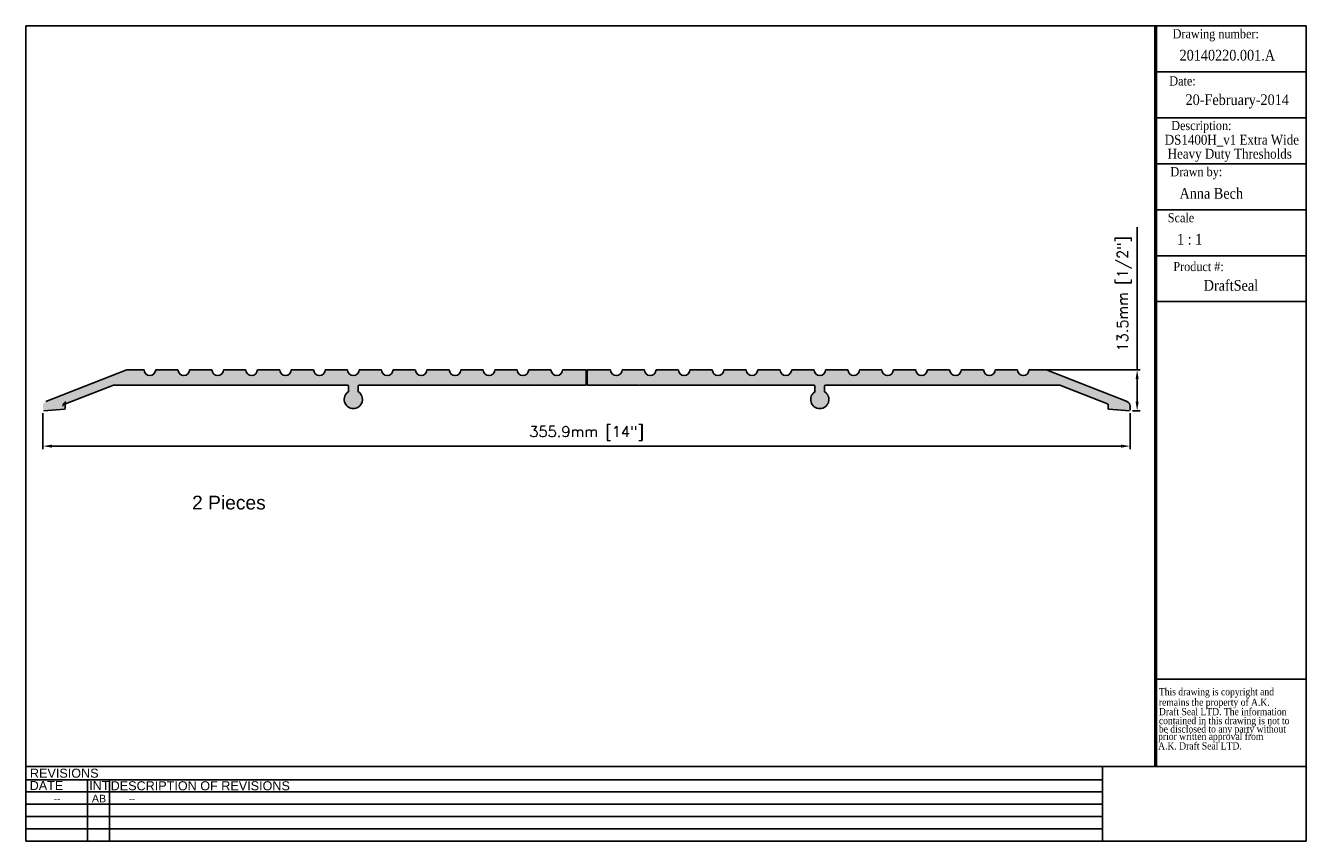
# Model space of a CAD drawing. Header units: millimetres. Extents: x 2741 to 3162, y -42 to 225.
import ezdxf
from ezdxf.enums import TextEntityAlignment as Align

# ---------------------------------------------------------------- set-up
doc = ezdxf.new("R2010")
doc.units = ezdxf.units.MM
doc.header["$MEASUREMENT"] = 0
doc.layers.add('AM_5', color=3, linetype='Continuous', lineweight=25)
doc.layers.add('BORDER', color=7, linetype='Continuous', lineweight=25)
doc.layers.add('FRAME', color=7, linetype='Continuous')
doc.styles.add('DS GROUP', font='arial.ttf')
doc.styles.get("Standard").update_dxf_attribs({"font": 'ROMANS.SHX'})
doc.styles.add('TAG', font='GARA.TTF')
doc.dimstyles.new('AM_ISO$0', dxfattribs={"dimtxt": 1.5, "dimasz": 1.5, "dimexe": 1, "dimexo": 1, "dimgap": 1.5, "dimtad": 1, "dimdec": 0, "dimdsep": 46, "dimtxsty": 'Standard', "dimcen": 0, "dimclrd": 256, "dimclre": 256, "dimclrt": 2, "dimadec": 0, "dimazin": 2, "dimtp": 0.1, "dimtm": 0.1, "dimtfac": 0.71, "dimtdec": 0, "dimtmove": 0, "dimatfit": 3, "dimfxl": 1, "dimlwd": -1, "dimlwe": -1, "dimarcsym": 1})
picture_1 = doc.add_image_def('image1.bmp', size_in_pixel=(901, 331))

# ---------------------------------------------------------------- blocks, each defined once
blk = doc.blocks.new('A$C08671A0E')
at = {"layer": 'FRAME', "style": 'TAG'}
for s, p in [('This drawing is copyright and', (14.8, -52.3)), ('remains the property of A.K.', (14.8, -101.5)), ('Draft Seal LTD. The information', (14.8, -145.7)), ('contained in this drawing is not to  ', (14.8, -187.4)), (' prior written approval from', (0, -261.2)), ('be disclosed to any party without ', (14.8, -226.7)), (' A.K. Draft Seal LTD.', (0, -306.1))]:
    blk.add_text(s, height=33.819, dxfattribs=at).set_placement(p)
blk = doc.blocks.new('*D465')
at = {"layer": 'AM_5', "linetype": 'ByBlock', "transparency": 16777216}
for p, q in [((2746.31, 98.16), (2746.31, 86.39)), ((3102.2, 98.16), (3102.2, 86.39)), ((2749.31, 87.39), (3099.2, 87.39))]:
    blk.add_line(p, q, dxfattribs=at)
at = {"layer": 'AM_5', "transparency": 16777216}
for points in [[(2749.31, 87.89), (2749.31, 86.89), (2746.31, 87.39)], [(3099.2, 87.89), (3099.2, 86.89), (3102.2, 87.39)]]:
    blk.add_solid(points, dxfattribs=at)
at = {"layer": 'Defpoints', "color": 0, "transparency": 16777216}
for p in [(2746.31, 99.16), (3102.2, 99.16), (3102.2, 87.39)]:
    blk.add_point(p, dxfattribs=at)
at = {"layer": 'AM_5', "color": 7, "transparency": 16777216, "insert": (2924.26, 91.56), "char_height": 3.5, "attachment_point": 5}
blk.add_mtext('355.9mm [14"]', dxfattribs=at)
blk = doc.blocks.new('*D466')
at = {"layer": 'AM_5', "linetype": 'ByBlock', "transparency": 16777216}
for p, q in [((3104.47, 112.38), (3104.47, 159.04)), ((3073.85, 112.38), (3105.47, 112.38)), ((3104.47, 101.92), (3104.47, 109.38)), ((3102.93, 98.92), (3105.47, 98.92))]:
    blk.add_line(p, q, dxfattribs=at)
at = {"layer": 'AM_5', "transparency": 16777216}
for points in [[(3103.97, 109.38), (3104.97, 109.38), (3104.47, 112.38)], [(3103.97, 101.92), (3104.97, 101.92), (3104.47, 98.92)]]:
    blk.add_solid(points, dxfattribs=at)
at = {"layer": 'Defpoints', "color": 0, "transparency": 16777216}
for p in [(3072.85, 112.38), (3101.93, 98.92), (3104.47, 98.92)]:
    blk.add_point(p, dxfattribs=at)
at = {"layer": 'AM_5', "color": 7, "transparency": 16777216, "insert": (3100.3, 137.21), "char_height": 3.5, "attachment_point": 5, "rotation": 90}
blk.add_mtext('13.5mm [1/2"]', dxfattribs=at)

msp = doc.modelspace()

# ---------------------------------------------------------------- hatches: boundary and pattern name
for points in [[(2849.82, 112.38, -1), (2846.01, 112.38), (2838.72, 112.38, -1), (2834.91, 112.38), (2827.62, 112.38, -1), (2823.81, 112.38), (2816.52, 112.38, -1), (2812.71, 112.38), (2805.42, 112.38, -1), (2801.61, 112.38), (2794.32, 112.38, -1), (2790.51, 112.38), (2783.22, 112.38, -1), (2779.41, 112.38), (2774.07, 112.38, 0.094219), (2773.49, 112.27), (2747.31, 101.94, 0.307975), (2746.32, 100.47), (2746.32, 99.16, 0.440011), (2746.59, 98.92), (2753.33, 99.5, 0.388879), (2753.56, 99.75), (2753.56, 100.95, -0.307975), (2753.71, 101.19), (2769.4, 107.38), (2845.96, 107.38, -0.414214), (2846.34, 107), (2846.34, 105.19, 3.505017), (2849.49, 105.19), (2849.49, 107, -0.414214), (2849.87, 107.38), (2906.59, 107.38), (2906.71, 107.38, 1), (2906.97, 107.38), (2907.22, 107.38, 1), (2907.47, 107.38), (2907.6, 107.38), (2924.12, 107.38), (2924.12, 112.38), (2916.42, 112.38, -1), (2912.61, 112.38), (2905.32, 112.38, -1), (2901.51, 112.38), (2894.22, 112.38, -1), (2890.41, 112.38), (2883.12, 112.38, -1), (2879.31, 112.38), (2872.02, 112.38, -1), (2868.21, 112.38), (2860.92, 112.38, -1), (2857.11, 112.38)], [(2924.4, 112.38), (2932.09, 112.38, 1), (2935.9, 112.38), (2943.19, 112.38, 1), (2947, 112.38), (2954.29, 112.38, 1), (2958.1, 112.38), (2965.39, 112.38, 1), (2969.2, 112.38), (2976.49, 112.38, 1), (2980.3, 112.38), (2987.59, 112.38, 1), (2991.4, 112.38), (2998.69, 112.38, 1), (3002.5, 112.38), (3009.79, 112.38, 1), (3013.6, 112.38), (3020.89, 112.38, 1), (3024.7, 112.38), (3031.99, 112.38, 1), (3035.8, 112.38), (3043.09, 112.38, 1), (3046.9, 112.38), (3054.19, 112.38, 1), (3058, 112.38), (3065.29, 112.38, 1), (3069.1, 112.38), (3074.44, 112.38, -0.094219), (3075.02, 112.27), (3101.2, 101.94, -0.307975), (3102.2, 100.47), (3102.2, 99.16, -0.440011), (3101.93, 98.92), (3095.19, 99.5, -0.388879), (3094.96, 99.75), (3094.96, 100.95, 0.307975), (3094.8, 101.19), (3079.11, 107.38), (3002.55, 107.38, 0.414214), (3002.17, 107), (3002.17, 105.19, -3.505017), (2999.02, 105.19), (2999.02, 107, 0.414214), (2998.64, 107.38), (2941.92, 107.38), (2941.8, 107.38, -1), (2941.55, 107.38), (2941.29, 107.38, -1), (2941.04, 107.38), (2940.91, 107.38), (2924.4, 107.38)]]:
    msp.add_hatch(color=256).paths.add_polyline_path(points)

# ---------------------------------------------------------------- linework, layer by layer
for p, q in [((3110.55, 149.65), (3110.55, 134.65)), ((3110.55, 134.65), (3159.8, 134.65)), ((2773.49, 112.27), (2747.31, 101.94)), ((2779.41, 112.38), (2774.07, 112.38)), ((2790.51, 112.38), (2783.22, 112.38)), ((2801.61, 112.38), (2794.32, 112.38)), ((2812.71, 112.38), (2805.42, 112.38)), ((2823.81, 112.38), (2816.52, 112.38)), ((2834.91, 112.38), (2827.62, 112.38)), ((2846.01, 112.38), (2838.72, 112.38)), ((2857.11, 112.38), (2849.82, 112.38)), ((2868.21, 112.38), (2860.92, 112.38)), ((2879.31, 112.38), (2872.02, 112.38)), ((2890.41, 112.38), (2883.12, 112.38)), ((2901.51, 112.38), (2894.22, 112.38)), ((2912.61, 112.38), (2905.32, 112.38)), ((2924.12, 112.38), (2916.42, 112.38)), ((2924.12, 107.38), (2924.12, 112.38)), ((2924.4, 112.38), (2932.09, 112.38)), ((2924.4, 107.38), (2924.4, 112.38)), ((2935.9, 112.38), (2943.19, 112.38)), ((2947, 112.38), (2954.29, 112.38)), ((2958.1, 112.38), (2965.39, 112.38)), ((2969.2, 112.38), (2976.49, 112.38)), ((2980.3, 112.38), (2987.59, 112.38)), ((2991.4, 112.38), (2998.69, 112.38)), ((3002.5, 112.38), (3009.79, 112.38)), ((3013.6, 112.38), (3020.89, 112.38)), ((3024.7, 112.38), (3031.99, 112.38)), ((3035.8, 112.38), (3043.09, 112.38)), ((3046.9, 112.38), (3054.19, 112.38)), ((3058, 112.38), (3065.29, 112.38)), ((3069.1, 112.38), (3074.44, 112.38)), ((3075.02, 112.27), (3101.2, 101.94)), ((2753.71, 101.19), (2769.4, 107.38)), ((2769.4, 107.38), (2845.96, 107.38)), ((2846.34, 107), (2846.34, 105.19)), ((2849.49, 105.19), (2849.49, 107)), ((2849.87, 107.38), (2906.59, 107.38)), ((2906.59, 107.38), (2906.71, 107.38)), ((2906.97, 107.38), (2907.22, 107.38)), ((2907.47, 107.38), (2907.6, 107.38)), ((2907.6, 107.38), (2924.12, 107.38)), ((2940.91, 107.38), (2924.4, 107.38)), ((2941.04, 107.38), (2940.91, 107.38)), ((2941.55, 107.38), (2941.29, 107.38)), ((2941.92, 107.38), (2941.8, 107.38)), ((2998.64, 107.38), (2941.92, 107.38)), ((2999.02, 105.19), (2999.02, 107)), ((3002.17, 107), (3002.17, 105.19)), ((3079.11, 107.38), (3002.55, 107.38)), ((3094.8, 101.19), (3079.11, 107.38)), ((2746.59, 98.92), (2753.33, 99.5)), ((2753.56, 99.75), (2753.56, 100.95)), ((3094.96, 99.75), (3094.96, 100.95)), ((3101.93, 98.92), (3095.19, 99.5)), ((3102.2, 100.47), (3102.2, 99.16)), ((3110.55, -3.05), (3110.55, -7.04))]:
    msp.add_line(p, q)
for centre, radius, start, end in [((2774.07, 110.8), 1.57, 90, 111.5299), ((2781.32, 112.38), 1.9, 180, 0), ((2792.42, 112.38), 1.9, 180, 0), ((2803.52, 112.38), 1.9, 180, 0), ((2814.62, 112.38), 1.9, 180, 0), ((2825.72, 112.38), 1.9, 180, 0), ((2836.82, 112.38), 1.9, 180, 0), ((2847.92, 112.38), 1.9, 180, 0), ((2859.02, 112.38), 1.9, 180, 0), ((2870.12, 112.38), 1.9, 180, 0), ((2881.22, 112.38), 1.9, 180, 0), ((2892.32, 112.38), 1.9, 180, 0), ((2903.42, 112.38), 1.9, 180, 0), ((2914.51, 112.38), 1.9, 180, 0), ((2934, 112.38), 1.9, 180, 0), ((2945.1, 112.38), 1.9, 180, 0), ((2956.2, 112.38), 1.9, 180, 0), ((2967.3, 112.38), 1.9, 180, 0), ((2978.4, 112.38), 1.9, 180, 0), ((2989.5, 112.38), 1.9, 180, 0), ((3000.6, 112.38), 1.9, 180, 0), ((3011.7, 112.38), 1.9, 180, 0), ((3022.8, 112.38), 1.9, 180, 0), ((3033.9, 112.38), 1.9, 180, 0), ((3045, 112.38), 1.9, 180, 0), ((3056.1, 112.38), 1.9, 180, 0), ((3067.2, 112.38), 1.9, 180, 0), ((3074.44, 110.8), 1.57, 68.4701, 90), ((2845.96, 107), 0.381, 0, 90), ((2849.87, 107), 0.381, 90, 180), ((2906.84, 107.38), 0.127, 180, 0), ((2907.35, 107.38), 0.127, 180, 0), ((2941.17, 107.38), 0.127, 180, 0), ((2941.67, 107.38), 0.127, 180, 360), ((2998.64, 107), 0.381, 0, 90), ((3002.55, 107), 0.381, 90, 180), ((2754.43, 100.47), 1.57, 111.5299, 180), ((2847.92, 102.66), 2.98, 121.8475, 58.1525), ((3000.6, 102.66), 2.98, 121.8475, 58.1525), ((3100.62, 100.47), 1.57, 360, 68.4701), ((2753.31, 99.75), 0.25, 275, 360), ((2753.81, 100.95), 0.25, 111.5299, 180), ((3094.71, 100.95), 0.25, 0, 68.4701), ((3095.21, 99.75), 0.25, 180, 265)]:
    msp.add_arc(centre, radius, start, end)
at = {"layer": 'BORDER'}
for p, q in [((2740.7, 224.87), (3159.8, 224.87)), ((2740.7, -41.83), (2740.7, 224.87)), ((3159.8, 224.87), (3159.8, -41.83)), ((3159.8, -41.83), (3159.8, 161.37)), ((3110.55, 110.37), (3110.55, 106.37)), ((3110.55, 11.2), (3159.8, 11.2)), ((3159.8, -17.4), (2740.7, -17.4)), ((3093.18, -21.71), (2740.7, -21.71)), ((2760.91, -21.71), (2760.91, -41.83)), ((2768.13, -21.71), (2768.13, -41.83)), ((3093.18, -25.73), (2740.7, -25.73)), ((3093.18, -29.76), (2740.7, -29.76)), ((3093.18, -33.78), (2740.7, -33.78)), ((3093.18, -37.8), (2740.7, -37.8)), ((3159.8, -41.83), (2740.7, -41.83)), ((2893.1, -41.83), (3159.8, -41.83))]:
    msp.add_line(p, q, dxfattribs=at)
at = {"layer": 'BORDER', "lineweight": 53}
for p in [(3110.55, -17.4), (3110.55, -17.12)]:
    msp.add_line(p, (3110.55, 224.87), dxfattribs=at)
at = {"layer": 'FRAME'}
for p, q in [((3110.55, 209.83), (3159.8, 209.83)), ((3110.55, 194.81), (3159.8, 194.81)), ((3110.55, 179.76), (3159.8, 179.76)), ((3110.55, 164.72), (3159.8, 164.72)), ((3110.55, 149.65), (3159.8, 149.65)), ((3110.55, 149.65), (3159.8, 149.65))]:
    msp.add_line(p, q, dxfattribs=at)
at = {"layer": 'FRAME', "color": 1}
for q in [(3093.18, -17.39), (3093.18, -17.4)]:
    msp.add_line((3093.18, -41.83), q, dxfattribs=at)

# ---------------------------------------------------------------- block references
at = {"xscale": 0.06987750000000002, "yscale": 0.06987750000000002, "zscale": 0.06987750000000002}
msp.add_blockref('A$C08671A0E', (3110.55, 9.55), dxfattribs=at)

# ---------------------------------------------------------------- texts
at = {"layer": 'BORDER', "attachment_point": 2, "style": 'DS GROUP'}
for s, width, heights, insert, char_height in [('2 Pieces', 103.8609, [0], (2807.19, 71.17), 4.5), ('REVISIONS', 20.3868, [0], (2753.3, -18.1), 2.953), ('DATE', 20.3868, [0], (2747.48, -22.14), 2.953), ('INT', 20.3868, [0], (2764.78, -22.14), 2.953), ('DESCRIPTION OF REVISIONS', 103.8609, [0], (2797.82, -22.22), 2.9531), ('--', 20.3868, [3.16], (2750.98, -26.87), 2.2), ('AB', 20.3868, [2.71], (2764.67, -26.63), 2.5), ('--', 103.8609, [0], (2775.46, -26.91), 2.2)]:
    msp.add_mtext_dynamic_manual_height_columns(s, width=width, gutter_width=7.5, heights=heights, dxfattribs=dict(at, insert=insert, char_height=char_height))
at = {"layer": 'FRAME', "style": 'TAG'}
for s, height, p in [('Drawing number:', 3, (3130.2, 221.86)), ('20140220.001.A', 3.5, (3133.98, 215.25)), ('Date:', 3, (3119.31, 206.81)), ('20-February-2014', 3.5, (3137.23, 200.23)), ('Description:', 3, (3125.48, 191.79)), ('Drawn by:', 3, (3123.84, 176.75)), ('Anna Bech', 3.5, (3128.73, 170.14)), ('1 : 1', 3.5, (3121.66, 155.06)), ('Product #:', 3, (3124.56, 146.2)), ('DraftSeal ', 3.5, (3135.74, 140.08))]:
    msp.add_text(s, height=height, dxfattribs=at).set_placement(p, align=Align.MIDDLE)
for s, p in [('DS1400H_v1 Extra Wide ', (3136.01, 186.01)), ('Heavy Duty Thresholds', (3134.78, 181.43))]:
    msp.add_text(s, height=3.2, dxfattribs=at).set_placement(p, align=Align.CENTER)
msp.add_text('Scale', height=3, dxfattribs=at).set_placement((3114.5, 160.6))

# ---------------------------------------------------------------- dimensions: what is measured, and where the dimension line sits
at = {"layer": 'AM_5'}
dim = msp.add_linear_dim(base=(3104.47, 98.92), p1=(3072.85, 112.38), p2=(3101.93, 98.92), angle=90, dimstyle='AM_ISO$0', override={"dimtxt": 3.5, "dimasz": 3, "dimdec": 1, "dimpost": '<>mm', "dimclrt": 7}, dxfattribs=at)
dim.commit()
dim.dimension.update_dxf_attribs({"geometry": '*D466', "text_midpoint": (3104.47, 137.21), "dimtype": 160})
dim = msp.add_linear_dim(base=(3102.2, 87.39), p1=(2746.31, 99.16), p2=(3102.2, 99.16), dimstyle='AM_ISO$0', override={"dimtxt": 3.5, "dimasz": 3, "dimdec": 1, "dimpost": '<>mm', "dimclrt": 7}, dxfattribs=at)
dim.commit()
dim.dimension.update_dxf_attribs({"geometry": '*D465', "text_midpoint": (2924.26, 87.39), "dimtype": 160})

# ---------------------------------------------------------------- pictures from other files: only their frames are drawn
image = msp.add_image(picture_1, insert=(3093.18, -41.83), size_in_units=(66.62, 24.47))
image.dxf.flags = 7

doc.saveas('drawing.dxf')
